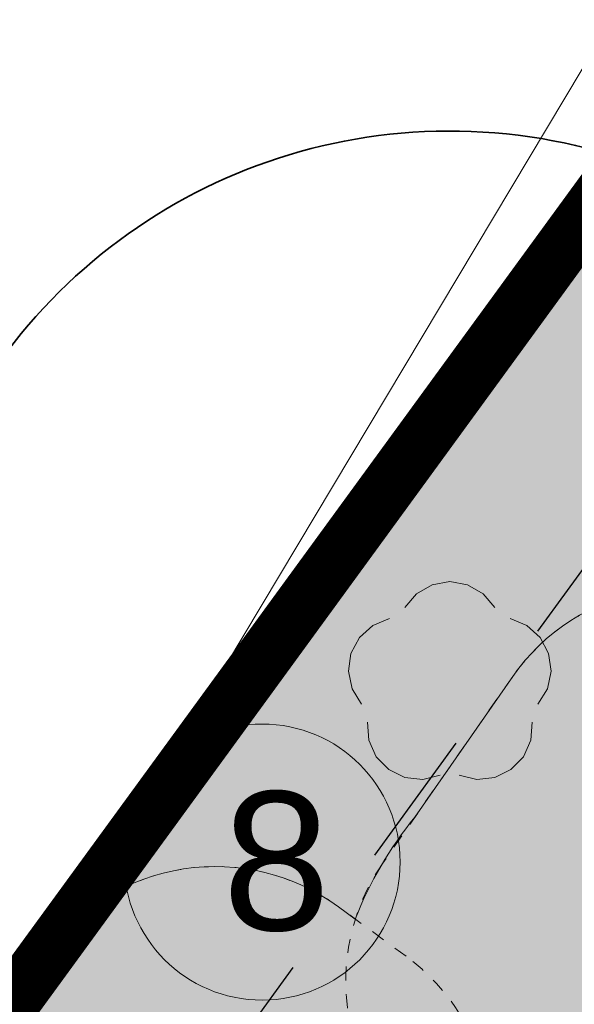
# Model space of a CAD drawing. Extents: x 5477758 to 5478338, y 5918274 to 5918502.
# Tile 42 of 155: x 5477898.55 to 5477902.56, y 5918355.61 to 5918362.71. Entities that reach past the tile are written whole.
import ezdxf

# ---------------------------------------------------------------- set-up
doc = ezdxf.new("R2010")
doc.units = 0
for name, pattern in [('ACAD_ISO03W100', [30, 12, -18]), ('budynki akt$0$DASHED', [19.05, 12.7, -6.35]), ('PRZER1-1', [2, 1, -1])]:
    doc.linetypes.add(name, pattern=pattern)
doc.layers.get('0').update_dxf_attribs({"linetype": 'CONTINUOUS', "lineweight": 13})
for name, color, linetype, lineweight in [('0_granica 10m od okien', 7, 'CONTINUOUS', 0), ('0_opis zabawek', 7, 'CONTINUOUS', 18), ('0_podziały zieleni średniowysokiej i nasadzeń niskich', 7, 'CONTINUOUS', 0), ('0_PROJEKTOWANA ZIELEŃ NISKA-TRAWA', 63, 'CONTINUOUS', 0), ('0_PROJEKTOWANE ZABAWKI', 7, 'CONTINUOUS', 0), ('A_GRANICA OPRACOWANIA', 7, 'CONTINUOUS', 0), ('GSPRDL', 96, 'CONTINUOUS', 18), ('GULTPR', 30, 'CONTINUOUS', 18), ('ZZ_korona', 94, 'CONTINUOUS', 35)]:
    doc.layers.add(name, color=color, linetype=linetype, lineweight=lineweight)
doc.styles.add('Arial', font='arial.ttf')

# ---------------------------------------------------------------- blocks, each defined once
blk = doc.blocks.new('SPDLP')
blk.add_hatch(color=0).paths.add_polyline_path([(0, -0.09), (0.027812, -0.085595), (0.052901, -0.072812), (0.072812, -0.052901), (0.085595, -0.027812), (0.09, 0), (0.085595, 0.027812), (0.072812, 0.052901), (0.052901, 0.072812), (0.027812, 0.085595), (0, 0.09), (-0.027812, 0.085595), (-0.052901, 0.072812), (-0.072812, 0.052901), (-0.085595, 0.027812), (-0.09, 0), (-0.085595, -0.027812), (-0.072812, -0.052901), (-0.052901, -0.072812), (-0.027812, -0.085595)])
at = {"color": 0}
for points in [[(-0.648554, 1.126667), (-0.481106, 1.325358), (-0.255912, 1.454989), (0, 1.5), (0.255912, 1.454989), (0.481106, 1.325358), (0.648554, 1.126667)], [(-1.271938, -0.268652), (-1.40916, -0.048001), (-1.462858, 0.20623), (-1.426585, 0.463525), (-1.304695, 0.693003), (-1.11182, 0.867117), (-0.871109, 0.964971)], [(0.871109, 0.964971), (1.11182, 0.867117), (1.304695, 0.693003), (1.426585, 0.463525), (1.462858, 0.20623), (1.40916, -0.048001), (1.271938, -0.268652)], [(-0.137547, -1.292703), (-0.389802, -1.355024), (-0.648184, -1.327532), (-0.881678, -1.213525), (-1.062258, -1.026689), (-1.168249, -0.78945), (-1.186929, -0.530282)], [(1.186929, -0.530282), (1.168249, -0.78945), (1.062258, -1.026689), (0.881678, -1.213525), (0.648184, -1.327532), (0.389802, -1.355024), (0.137547, -1.292703)]]:
    blk.add_lwpolyline(points, dxfattribs=at)
blk = doc.blocks.new('zw$2AC3')
at = {"linetype": 'ACAD_ISO03W100', "lineweight": 0, "ltscale": 0.1}
blk.add_lwpolyline([(-43.25, -268.35, 0.416285), (107.81, -118.35), (107.81, -58.11, 0.414214), (-42.19, 91.89), (-179.88, 91.89, 0.414214), (-329.88, -58.11), (-329.88, -118.35, 0.41423), (-179.87, -268.35, -0.000014)], format="xyb", close=True, dxfattribs=at)
blk = doc.blocks.new('zw$A18C')
at = {"linetype": 'ACAD_ISO03W100', "lineweight": 0, "ltscale": 0.1}
blk.add_lwpolyline([(-29.81, -212.48, 0.414214), (120.19, -62.48), (120.19, 102.53, 0.414214), (-29.81, 252.53), (-80.05, 252.53, 0.414214), (-230.05, 102.53), (-230.05, -62.48, 0.414214), (-80.05, -212.48)], format="xyb", close=True, dxfattribs=at)

msp = doc.modelspace()

# ---------------------------------------------------------------- hatches: boundary and pattern name
at = {"layer": '0_PROJEKTOWANA ZIELEŃ NISKA-TRAWA'}
msp.add_hatch(color=256, dxfattribs=at).paths.add_polyline_path([(5477902.9843, 5918361.7736), (5477916.9003, 5918352.0762), (5477917.5637, 5918351.6139), (5477920.3301, 5918349.6861), (5477925.0083, 5918346.4261), (5477927.6365, 5918344.5946), (5477927.2243, 5918344.0011), (5477929.6133, 5918342.3421), (5477930.3533, 5918341.8282), (5477931.8397, 5918340.796), (5477932.3596, 5918340.435), (5477932.0517, 5918338.7296), (5477931.7792, 5918337.3024), (5477931.2033, 5918334.286), (5477930.4678, 5918330.0813), (5477929.3619, 5918324.0708), (5477927.9042, 5918321.6905), (5477892.0048, 5918346.7237)])

# ---------------------------------------------------------------- linework, layer by layer
at = {"layer": '0_granica 10m od okien', "color": 1, "linetype": 'PRZER1-1', "lineweight": 30}
msp.add_lwpolyline([(5477902.8795, 5918359.1125), (5477896.8463, 5918350.8254)], dxfattribs=at)
at = {"layer": '0_opis zabawek', "lineweight": 0}
msp.add_circle((5477900.3036, 5918356.6384), 0.9959, dxfattribs=at)
at = {"layer": '0_podziały zieleni średniowysokiej i nasadzeń niskich'}
msp.add_lwpolyline([(5477900.8545, 5918356.316, 0.41423), (5477898.7532, 5918355.991), (5477898.0012, 5918354.93, 0.418101), (5477898.1853, 5918352.8372), (5477898.7305, 5918352.4341, 0.413553), (5477900.835, 5918352.7228), (5477900.9676, 5918352.9034, 0.185441), (5477901.5029, 5918351.9743), (5477902.1774, 5918351.5, 0.427086), (5477904.3036, 5918351.8937), (5477904.8778, 5918352.7352, 0.38882), (5477904.3854, 5918354.6958), (5477904.1748, 5918354.8424), (5477904.9714, 5918355.9871, 0.414214), (5477904.599, 5918358.0642), (5477904.1888, 5918358.3497, 0.414214), (5477902.1117, 5918357.9772), (5477901.406, 5918356.9632, 0.07919), (5477900.9759, 5918356.2271), (5477900.8545, 5918356.316)], format="xyb", dxfattribs=at)
at = {"layer": 'A_GRANICA OPRACOWANIA', "color": 1, "linetype": 'budynki akt$0$DASHED', "ltscale": 0.1, "const_width": 0.4}
msp.add_lwpolyline([(5477902.9843, 5918361.7736), (5477916.9003, 5918352.0762), (5477917.5637, 5918351.6139), (5477920.3301, 5918349.6861), (5477925.0083, 5918346.4261), (5477927.6365, 5918344.5946), (5477927.2243, 5918344.0011), (5477929.6133, 5918342.3421), (5477930.3533, 5918341.8282), (5477931.8397, 5918340.796), (5477932.3596, 5918340.435), (5477932.0517, 5918338.7296), (5477931.7792, 5918337.3024), (5477931.2033, 5918334.286), (5477930.4678, 5918330.0813), (5477929.3619, 5918324.0708), (5477927.9042, 5918321.6905), (5477892.0048, 5918346.7237), (5477902.9843, 5918361.7736)], dxfattribs=at)
at = {"layer": 'GULTPR', "color": 30, "linetype": 'Continuous', "lineweight": 18}
msp.add_lwpolyline([(5477904.55, 5918365.6), (5477904.4212, 5918365.3846), (5477891.2804, 5918343.408), (5477891.15, 5918343.19), (5477897.2864, 5918337.7098)], dxfattribs=at)
at = {"layer": 'ZZ_korona'}
msp.add_arc((5477901.6575, 5918357.9117), 4, 9.77815, 236.49844, dxfattribs=at)

# ---------------------------------------------------------------- block references
at = {"layer": '0_PROJEKTOWANE ZABAWKI', "color": 1, "lineweight": 0}
for name, p, xscale, yscale, zscale, rotation in [('zw$A18C', (5477902.738, 5918356.7841), 0.009947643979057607, 0.009947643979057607, 0.009947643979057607, 145.1646599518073), ('zw$2AC3', (5477899.8584, 5918352.9475), 0.0100229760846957, 0.0100229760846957, 0.0100229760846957, 233.789402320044)]:
    msp.add_blockref(name, p, dxfattribs=dict(at, xscale=xscale, yscale=yscale, zscale=zscale, rotation=rotation))
at = {"layer": 'GSPRDL', "color": 96, "lineweight": 18, "xscale": 0.5, "yscale": 0.5}
msp.add_blockref('SPDLP', (5477901.6575, 5918357.9117), dxfattribs=at)

# ---------------------------------------------------------------- texts
at = {"layer": '0_opis zabawek', "lineweight": 0, "insert": (5477900.0182, 5918357.1469), "char_height": 1, "width": 5.111099, "attachment_point": 1, "rotation": 360, "style": 'Arial'}
msp.add_mtext('8', dxfattribs=at)

doc.saveas('drawing.dxf')
